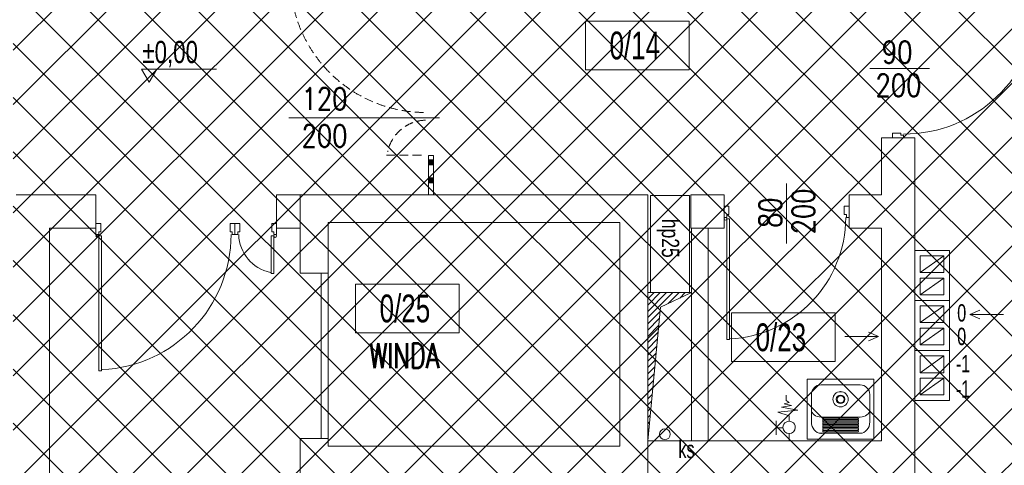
# Model space of a CAD drawing. Header units: millimetres. Extents: x 6354466 to 6508314, y -1889048 to -1342748.
# Tile 73 of 134: x 6413461 to 6420546, y -1757570 to -1754363. Entities that reach past the tile are written whole.
import ezdxf
from ezdxf.enums import TextEntityAlignment as Align

# ---------------------------------------------------------------- set-up
doc = ezdxf.new("R2010")
doc.units = ezdxf.units.MM
doc.linetypes.add('HIDDEN', pattern=[0.375, 0.25, -0.125])
for name, color, linetype, lineweight in [('kominy', 162, 'Continuous', 13), ('L - PPOŻ', 10, 'Continuous', 15), ('L-2', 167, 'Continuous', 13), ('L-3', 10, 'Continuous', 18), ('L-4', 92, 'Continuous', 20), ('L-5', 152, 'Continuous', 9), ('L-6', 6, 'Continuous', 5), ('L-DRZWI', 146, 'Continuous', 13), ('L-HATCH', 252, 'Continuous', 5), ('L-OPIS', 142, 'Continuous', 9), ('L-TXT', 141, 'Continuous', 9)]:
    doc.layers.add(name, color=color, linetype=linetype, lineweight=lineweight)
doc.layers.add('L-ERRORS', color=232, linetype='Continuous', plot=False)
doc.styles.add('125', font='cdmsimpl.shx', dxfattribs={"width": 0.7, "height": 125})
doc.styles.add('160', font='simplex.shx', dxfattribs={"width": 0.8, "height": 160})
doc.styles.add('170', font='cdmsimpl.shx', dxfattribs={"width": 0.8, "height": 170})
doc.styles.add('200', font='cdmsimpl.shx', dxfattribs={"width": 0.7, "height": 200})
doc.styles.add('250', font='cdmsimpl.shx', dxfattribs={"width": 0.7, "height": 250})
doc.styles.add('CDM', font='cdmsimpl.shx', dxfattribs={"width": 0.8, "bigfont": 'cdmbigpl.shx'})
doc.styles.add('SIM-DIM', font='simplex.shx', dxfattribs={"width": 0.7, "bigfont": 'cdmbigpl.shx'})

# ---------------------------------------------------------------- blocks, each defined once
blk = doc.blocks.new('fvv')
at = {"ltscale": 8}
for p, q in [((278552.3, 125415.4), (278517.3, 125415.4)), ((278552.3, 125355.4), (278552.3, 125415.4)), ((278782.3, 125355.4), (278782.3, 125415.4)), ((278782.3, 125415.4), (278817.3, 125415.4)), ((278817.3, 125415.4), (278817.3, 125335.4)), ((278817.3, 125415.4), (278817.3, 125335.4)), ((278852.3, 125415.4), (278817.3, 125415.4)), ((278852.3, 125355.4), (278852.3, 125415.4)), ((279782.3, 125355.4), (279782.3, 125415.4)), ((279782.3, 125415.4), (279817.3, 125415.4)), ((278517.3, 125335.4), (278537.3, 125335.4)), ((278537.3, 125335.4), (278537.3, 125355.4)), ((278537.3, 125355.4), (278552.3, 125355.4)), ((278797.3, 125355.4), (278782.3, 125355.4)), ((278797.3, 125335.4), (278797.3, 125355.4)), ((278817.3, 125335.4), (278797.3, 125335.4)), ((278817.3, 125335.4), (278837.3, 125335.4)), ((278837.3, 125335.4), (278837.3, 125355.4)), ((278837.3, 125355.4), (278852.3, 125355.4)), ((279797.3, 125355.4), (279782.3, 125355.4)), ((279797.3, 125335.4), (279797.3, 125355.4)), ((279817.3, 125335.4), (279797.3, 125335.4)), ((278537.3, 125325.4), (278537.3, 125315.4)), ((278537.3, 125325.4), (278557.3, 125325.4)), ((278537.3, 125055.4), (278537.3, 125325.4)), ((278557.3, 125325.4), (278557.3, 125055.4)), ((279797.3, 125325.4), (279777.3, 125325.4)), ((279777.3, 125325.4), (279777.3, 124355.4)), ((279797.3, 125325.4), (279797.3, 125315.4)), ((279797.3, 124355.4), (279797.3, 125325.4)), ((278557.3, 125055.4), (278537.3, 125055.4)), ((279777.3, 124355.4), (279797.3, 124355.4))]:
    blk.add_line(p, q, dxfattribs=at)
for points in [[(278517.3, 125415.4), (278517.3, 125335.4)], [(279817.3, 125415.4), (279817.3, 125335.4)], [(278537.3, 125325.4), (278537.3, 125055.4)], [(279797.3, 125325.4), (279797.3, 124355.4)]]:
    blk.add_lwpolyline(points, dxfattribs=at)
for centre in [(278527.3, 125325.4), (279807.3, 125325.4)]:
    blk.add_circle(centre, 10, dxfattribs=at)
for centre, radius, start, end in [((278503.8, 125343.1), 285.9, 281.7008, 358.45842), ((279819.2, 125336.2), 974.1, 180.04583, 267.27416)]:
    blk.add_arc(centre, radius, start, end, dxfattribs=at)
blk = doc.blocks.new('*U110')
for p, q in [((450, 203), (450, -227.5)), ((35, 40), (0, 40)), ((35, -20), (35, 40)), ((865, -20), (865, 40)), ((865, 40), (900, 40)), ((900, 40), (900, -40)), ((0, -40), (20, -40)), ((20, -40), (20, -20)), ((20, -20), (35, -20)), ((20, -50), (20, -60)), ((20, -50), (40, -50)), ((20, -920), (20, -50)), ((40, -50), (40, -920)), ((880, -20), (865, -20)), ((880, -40), (880, -20)), ((900, -40), (880, -40)), ((40, -920), (20, -920))]:
    blk.add_line(p, q)
for points in [[(0, 40), (0, -40)], [(20, -50), (20, -920)]]:
    blk.add_lwpolyline(points)
blk.add_circle((10, -50), 10)
blk.add_arc((-1.7, -39.3), 876.7, 272.72584, 359.95417)
at = {"style": 'CDM', "width": 0.8, "flags": 1}
blk.add_attdef('POZIOM', (891.4, 99.6), '', height=125, dxfattribs=at)
at = {"style": '160', "width": 0.8}
blk.add_attdef('SZER', text='', height=160, rotation=90, dxfattribs=at).set_placement((460.9, -6.1), align=Align.BOTTOM_CENTER)
blk.add_attdef('WYS', text='', height=160, rotation=90, dxfattribs=at).set_placement((491, 3.2), align=Align.TOP_CENTER)
blk = doc.blocks.new('ZLEW GOSP')
at = {"layer": 'L-6'}
for p, q in [((1297694.9, -95363.7), (1297694.9, -95792.7)), ((1297697.9, -95363.7), (1297694.9, -95363.7)), ((1297697.9, -95363.7), (1298171.9, -95363.7)), ((1297794.1, -95404.7), (1298075.7, -95404.7)), ((1298174.9, -95363.7), (1298171.9, -95363.7)), ((1298174.9, -95792.7), (1298174.9, -95363.7)), ((1297724.9, -95671.8), (1297724.9, -95473.9)), ((1298144.9, -95473.9), (1298144.9, -95671.8)), ((1298075.7, -95636.5), (1297794.1, -95636.5)), ((1298057.7, -95645.2), (1297812.1, -95645.2)), ((1297812.1, -95655.1), (1298057.7, -95655.1)), ((1298057.7, -95656.2), (1297812.1, -95656.2)), ((1297812.1, -95666.1), (1298057.7, -95666.1)), ((1298057.7, -95667.2), (1297812.1, -95667.2)), ((1297812.1, -95677.1), (1298057.7, -95677.1)), ((1298057.7, -95678.2), (1297812.1, -95678.2)), ((1297812.1, -95688.1), (1298057.7, -95688.1)), ((1298057.7, -95689.2), (1297812.1, -95689.2)), ((1297812.1, -95699.1), (1298057.7, -95699.1)), ((1298057.7, -95700.2), (1297812.1, -95700.2)), ((1297812.1, -95710.1), (1298057.7, -95710.1)), ((1298057.7, -95711.2), (1297812.1, -95711.2)), ((1297794.1, -95753.2), (1297794.1, -95757.5)), ((1298075.7, -95753.2), (1297794.1, -95753.2)), ((1297812.1, -95721.1), (1298057.7, -95721.1)), ((1298057.7, -95722.2), (1297812.1, -95722.2)), ((1297812.1, -95732.1), (1298057.7, -95732.1)), ((1298057.7, -95733.2), (1297812.1, -95733.2)), ((1297812.1, -95743.1), (1298057.7, -95743.1)), ((1297697.9, -95795.7), (1298171.9, -95795.7))]:
    blk.add_line(p, q, dxfattribs=at)
for radius in [54.9, 30.9, 25]:
    blk.add_circle((1297934.9, -95508.7), radius, dxfattribs=at)
for centre, radius, start, end in [((1297794.1, -95473.9), 69.2, 90, 180), ((1298075.7, -95473.9), 69.2, 0, 90), ((1297697.9, -95792.7), 3, 180, 270), ((1298171.9, -95792.7), 3, 270, 0)]:
    blk.add_arc(centre, radius, start, end, dxfattribs=at)
for centre, major_axis, ratio, start_param, end_param in [((1297794.1, -95582.3), (-69.2, 0), 0.782593, 0, 1.570796), ((1298075.7, -95582.3), (-69.2, 0), 0.782593, 1.570796, 3.141593), ((1297794.1, -95671.8), (0, -81.3), 0.850659, 4.712389, 6.283185), ((1298075.7, -95671.8), (0, -81.3), 0.850659, 0, 1.570796)]:
    blk.add_ellipse(centre, major_axis=major_axis, ratio=ratio, start_param=start_param, end_param=end_param, dxfattribs=at)
for points, knots in [([(1297929.7, -95453.9), (1297929.7, -95453.9), (1297929.8, -95453.9), (1297931.5, -95453.8), (1297933.2, -95453.7), (1297936.5, -95453.7), (1297938.2, -95453.8), (1297940, -95453.9), (1297940, -95453.9), (1297940, -95453.9)], [100.180637, 100.180637, 100.180637, 100.180637, 100.298389, 100.298389, 105.274945, 105.274945, 110.251502, 110.251502, 110.369254, 110.369254, 110.369254, 110.369254]), ([(1297812.1, -95655.1), (1297811.9, -95655.1), (1297811.8, -95655.1), (1297811.3, -95655.1), (1297811.1, -95655.1), (1297810.6, -95655), (1297810.4, -95654.9), (1297809.9, -95654.8), (1297809.6, -95654.6), (1297809.1, -95654.4), (1297808.9, -95654.2), (1297808.4, -95653.9), (1297808.2, -95653.7), (1297807.8, -95653.3), (1297807.6, -95653.1), (1297807.3, -95652.6), (1297807.2, -95652.3), (1297806.9, -95651.7), (1297806.8, -95651.3), (1297806.7, -95650.6), (1297806.7, -95650.3), (1297806.7, -95649.5), (1297806.8, -95649.2), (1297807, -95648.3), (1297807.2, -95647.9), (1297807.7, -95647.1), (1297807.9, -95646.9), (1297808.4, -95646.4), (1297808.7, -95646.2), (1297809.3, -95645.9), (1297809.4, -95645.8), (1297809.9, -95645.6), (1297810.2, -95645.5), (1297810.8, -95645.3), (1297811.1, -95645.3), (1297811.6, -95645.2), (1297811.8, -95645.2), (1297812.1, -95645.2)], [0, 0, 0, 0, 0.478289, 0.478289, 1.264097, 1.264097, 2.021313, 2.021313, 3.076377, 3.076377, 4.16781, 4.16781, 5.475653, 5.475653, 6.96149, 6.96149, 8.650724, 8.650724, 10.714403, 10.714403, 12.889537, 12.889537, 15.162448, 15.162448, 17.977598, 17.977598, 19.634356, 19.634356, 21.291107, 21.291107, 21.981615, 21.981615, 23.143342, 23.143342, 24.02219, 24.02219, 24.734054, 24.734054, 24.734054, 24.734054]), ([(1297812.1, -95666.1), (1297811.9, -95666.1), (1297811.8, -95666.1), (1297811.3, -95666.1), (1297811.1, -95666.1), (1297810.6, -95666), (1297810.4, -95665.9), (1297809.9, -95665.8), (1297809.6, -95665.6), (1297809.1, -95665.4), (1297808.9, -95665.2), (1297808.4, -95664.9), (1297808.2, -95664.7), (1297807.8, -95664.3), (1297807.6, -95664.1), (1297807.3, -95663.6), (1297807.2, -95663.3), (1297806.9, -95662.7), (1297806.8, -95662.3), (1297806.7, -95661.6), (1297806.7, -95661.3), (1297806.7, -95660.5), (1297806.8, -95660.2), (1297807, -95659.3), (1297807.2, -95658.9), (1297807.7, -95658.1), (1297807.9, -95657.9), (1297808.4, -95657.4), (1297808.7, -95657.2), (1297809.3, -95656.9), (1297809.4, -95656.8), (1297809.9, -95656.6), (1297810.2, -95656.5), (1297810.8, -95656.3), (1297811.1, -95656.3), (1297811.6, -95656.2), (1297811.8, -95656.2), (1297812.1, -95656.2)], [0, 0, 0, 0, 0.478289, 0.478289, 1.264097, 1.264097, 2.021313, 2.021313, 3.076377, 3.076377, 4.16781, 4.16781, 5.475653, 5.475653, 6.96149, 6.96149, 8.650724, 8.650724, 10.714403, 10.714403, 12.889537, 12.889537, 15.162448, 15.162448, 17.977598, 17.977598, 19.634356, 19.634356, 21.291107, 21.291107, 21.981615, 21.981615, 23.143342, 23.143342, 24.02219, 24.02219, 24.734054, 24.734054, 24.734054, 24.734054]), ([(1297812.1, -95677.1), (1297811.9, -95677.1), (1297811.8, -95677.1), (1297811.3, -95677.1), (1297811.1, -95677.1), (1297810.6, -95677), (1297810.4, -95676.9), (1297809.9, -95676.8), (1297809.6, -95676.6), (1297809.1, -95676.4), (1297808.9, -95676.2), (1297808.4, -95675.9), (1297808.2, -95675.7), (1297807.8, -95675.3), (1297807.6, -95675.1), (1297807.3, -95674.6), (1297807.2, -95674.3), (1297806.9, -95673.7), (1297806.8, -95673.3), (1297806.7, -95672.6), (1297806.7, -95672.3), (1297806.7, -95671.5), (1297806.8, -95671.2), (1297807, -95670.3), (1297807.2, -95669.9), (1297807.7, -95669.1), (1297807.9, -95668.9), (1297808.4, -95668.4), (1297808.7, -95668.2), (1297809.3, -95667.9), (1297809.4, -95667.8), (1297809.9, -95667.6), (1297810.2, -95667.5), (1297810.8, -95667.3), (1297811.1, -95667.3), (1297811.6, -95667.2), (1297811.8, -95667.2), (1297812.1, -95667.2)], [0, 0, 0, 0, 0.478289, 0.478289, 1.264097, 1.264097, 2.021313, 2.021313, 3.076377, 3.076377, 4.16781, 4.16781, 5.475653, 5.475653, 6.96149, 6.96149, 8.650724, 8.650724, 10.714403, 10.714403, 12.889537, 12.889537, 15.162448, 15.162448, 17.977598, 17.977598, 19.634356, 19.634356, 21.291107, 21.291107, 21.981615, 21.981615, 23.143342, 23.143342, 24.02219, 24.02219, 24.734054, 24.734054, 24.734054, 24.734054]), ([(1297812.1, -95688.1), (1297811.9, -95688.1), (1297811.8, -95688.1), (1297811.3, -95688.1), (1297811.1, -95688.1), (1297810.6, -95688), (1297810.4, -95687.9), (1297809.9, -95687.8), (1297809.6, -95687.6), (1297809.1, -95687.4), (1297808.9, -95687.2), (1297808.4, -95686.9), (1297808.2, -95686.7), (1297807.8, -95686.3), (1297807.6, -95686.1), (1297807.3, -95685.6), (1297807.2, -95685.3), (1297806.9, -95684.7), (1297806.8, -95684.3), (1297806.7, -95683.6), (1297806.7, -95683.3), (1297806.7, -95682.5), (1297806.8, -95682.2), (1297807, -95681.3), (1297807.2, -95680.9), (1297807.7, -95680.1), (1297807.9, -95679.9), (1297808.4, -95679.4), (1297808.7, -95679.2), (1297809.3, -95678.9), (1297809.4, -95678.8), (1297809.9, -95678.6), (1297810.2, -95678.5), (1297810.8, -95678.3), (1297811.1, -95678.3), (1297811.6, -95678.2), (1297811.8, -95678.2), (1297812.1, -95678.2)], [0, 0, 0, 0, 0.478289, 0.478289, 1.264097, 1.264097, 2.021313, 2.021313, 3.076377, 3.076377, 4.16781, 4.16781, 5.475653, 5.475653, 6.96149, 6.96149, 8.650724, 8.650724, 10.714403, 10.714403, 12.889537, 12.889537, 15.162448, 15.162448, 17.977598, 17.977598, 19.634356, 19.634356, 21.291107, 21.291107, 21.981615, 21.981615, 23.143342, 23.143342, 24.02219, 24.02219, 24.734054, 24.734054, 24.734054, 24.734054]), ([(1297812.1, -95699.1), (1297811.9, -95699.1), (1297811.8, -95699.1), (1297811.3, -95699.1), (1297811.1, -95699.1), (1297810.6, -95699), (1297810.4, -95698.9), (1297809.9, -95698.8), (1297809.6, -95698.6), (1297809.1, -95698.4), (1297808.9, -95698.2), (1297808.4, -95697.9), (1297808.2, -95697.7), (1297807.8, -95697.3), (1297807.6, -95697.1), (1297807.3, -95696.6), (1297807.2, -95696.3), (1297806.9, -95695.7), (1297806.8, -95695.3), (1297806.7, -95694.6), (1297806.7, -95694.3), (1297806.7, -95693.5), (1297806.8, -95693.2), (1297807, -95692.3), (1297807.2, -95691.9), (1297807.7, -95691.1), (1297807.9, -95690.9), (1297808.4, -95690.4), (1297808.7, -95690.2), (1297809.3, -95689.9), (1297809.4, -95689.8), (1297809.9, -95689.6), (1297810.2, -95689.5), (1297810.8, -95689.3), (1297811.1, -95689.3), (1297811.6, -95689.2), (1297811.8, -95689.2), (1297812.1, -95689.2)], [0, 0, 0, 0, 0.478289, 0.478289, 1.264097, 1.264097, 2.021313, 2.021313, 3.076377, 3.076377, 4.16781, 4.16781, 5.475653, 5.475653, 6.96149, 6.96149, 8.650724, 8.650724, 10.714403, 10.714403, 12.889537, 12.889537, 15.162448, 15.162448, 17.977598, 17.977598, 19.634356, 19.634356, 21.291107, 21.291107, 21.981615, 21.981615, 23.143342, 23.143342, 24.02219, 24.02219, 24.734054, 24.734054, 24.734054, 24.734054]), ([(1297812.1, -95710.1), (1297811.9, -95710.1), (1297811.8, -95710.1), (1297811.3, -95710.1), (1297811.1, -95710.1), (1297810.6, -95710), (1297810.4, -95709.9), (1297809.9, -95709.8), (1297809.6, -95709.6), (1297809.1, -95709.4), (1297808.9, -95709.2), (1297808.4, -95708.9), (1297808.2, -95708.7), (1297807.8, -95708.3), (1297807.6, -95708.1), (1297807.3, -95707.6), (1297807.2, -95707.3), (1297806.9, -95706.7), (1297806.8, -95706.3), (1297806.7, -95705.6), (1297806.7, -95705.3), (1297806.7, -95704.5), (1297806.8, -95704.2), (1297807, -95703.3), (1297807.2, -95702.9), (1297807.7, -95702.1), (1297807.9, -95701.9), (1297808.4, -95701.4), (1297808.7, -95701.2), (1297809.3, -95700.9), (1297809.4, -95700.8), (1297809.9, -95700.6), (1297810.2, -95700.5), (1297810.8, -95700.3), (1297811.1, -95700.3), (1297811.6, -95700.2), (1297811.8, -95700.2), (1297812.1, -95700.2)], [0, 0, 0, 0, 0.478289, 0.478289, 1.264097, 1.264097, 2.021313, 2.021313, 3.076377, 3.076377, 4.16781, 4.16781, 5.475653, 5.475653, 6.96149, 6.96149, 8.650724, 8.650724, 10.714403, 10.714403, 12.889537, 12.889537, 15.162448, 15.162448, 17.977598, 17.977598, 19.634356, 19.634356, 21.291107, 21.291107, 21.981615, 21.981615, 23.143342, 23.143342, 24.02219, 24.02219, 24.734054, 24.734054, 24.734054, 24.734054]), ([(1297812.1, -95721.1), (1297811.9, -95721.1), (1297811.8, -95721.1), (1297811.3, -95721.1), (1297811.1, -95721.1), (1297810.6, -95721), (1297810.4, -95720.9), (1297809.9, -95720.8), (1297809.6, -95720.6), (1297809.1, -95720.4), (1297808.9, -95720.2), (1297808.4, -95719.9), (1297808.2, -95719.7), (1297807.8, -95719.3), (1297807.6, -95719.1), (1297807.3, -95718.6), (1297807.2, -95718.3), (1297806.9, -95717.7), (1297806.8, -95717.3), (1297806.7, -95716.6), (1297806.7, -95716.3), (1297806.7, -95715.5), (1297806.8, -95715.2), (1297807, -95714.3), (1297807.2, -95713.9), (1297807.7, -95713.1), (1297807.9, -95712.9), (1297808.4, -95712.4), (1297808.7, -95712.2), (1297809.3, -95711.9), (1297809.4, -95711.8), (1297809.9, -95711.6), (1297810.2, -95711.5), (1297810.8, -95711.3), (1297811.1, -95711.3), (1297811.6, -95711.2), (1297811.8, -95711.2), (1297812.1, -95711.2)], [0, 0, 0, 0, 0.478289, 0.478289, 1.264097, 1.264097, 2.021313, 2.021313, 3.076377, 3.076377, 4.16781, 4.16781, 5.475653, 5.475653, 6.96149, 6.96149, 8.650724, 8.650724, 10.714403, 10.714403, 12.889537, 12.889537, 15.162448, 15.162448, 17.977598, 17.977598, 19.634356, 19.634356, 21.291107, 21.291107, 21.981615, 21.981615, 23.143342, 23.143342, 24.02219, 24.02219, 24.734054, 24.734054, 24.734054, 24.734054]), ([(1298057.7, -95645.2), (1298057.9, -95645.2), (1298058.1, -95645.2), (1298058.7, -95645.3), (1298058.9, -95645.3), (1298059.5, -95645.5), (1298059.9, -95645.6), (1298060.3, -95645.8), (1298060.5, -95645.9), (1298061, -95646.2), (1298061.3, -95646.4), (1298061.8, -95646.9), (1298062, -95647.1), (1298062.5, -95647.9), (1298062.7, -95648.3), (1298063, -95649.2), (1298063, -95649.5), (1298063, -95650.3), (1298063, -95650.6), (1298062.9, -95651.4), (1298062.8, -95651.7), (1298062.6, -95652.3), (1298062.4, -95652.6), (1298062.1, -95653.1), (1298061.9, -95653.3), (1298061.5, -95653.7), (1298061.3, -95653.9), (1298060.8, -95654.3), (1298060.6, -95654.4), (1298060.2, -95654.6), (1298059.9, -95654.7), (1298059.4, -95654.9), (1298059.2, -95655), (1298058.6, -95655.1), (1298058.4, -95655.1), (1298058, -95655.1), (1298057.8, -95655.1), (1298057.7, -95655.1)], [0, 0, 0, 0, 0.707401, 0.707401, 1.590712, 1.590712, 2.750364, 2.750364, 3.442947, 3.442947, 5.099698, 5.099698, 6.756456, 6.756456, 9.571605, 9.571605, 11.844516, 11.844516, 14.019651, 14.019651, 16.143753, 16.143753, 17.867729, 17.867729, 19.274518, 19.274518, 20.645971, 20.645971, 21.620884, 21.620884, 22.606622, 22.606622, 23.490502, 23.490502, 24.255765, 24.255765, 24.734054, 24.734054, 24.734054, 24.734054]), ([(1298057.7, -95656.2), (1298057.9, -95656.2), (1298058.1, -95656.2), (1298058.7, -95656.3), (1298058.9, -95656.3), (1298059.5, -95656.5), (1298059.9, -95656.6), (1298060.3, -95656.8), (1298060.5, -95656.9), (1298061, -95657.2), (1298061.3, -95657.4), (1298061.8, -95657.9), (1298062, -95658.1), (1298062.5, -95658.9), (1298062.7, -95659.3), (1298063, -95660.2), (1298063, -95660.5), (1298063, -95661.3), (1298063, -95661.6), (1298062.9, -95662.4), (1298062.8, -95662.7), (1298062.6, -95663.3), (1298062.4, -95663.6), (1298062.1, -95664.1), (1298061.9, -95664.3), (1298061.5, -95664.7), (1298061.3, -95664.9), (1298060.8, -95665.3), (1298060.6, -95665.4), (1298060.2, -95665.6), (1298059.9, -95665.7), (1298059.4, -95665.9), (1298059.2, -95666), (1298058.6, -95666.1), (1298058.4, -95666.1), (1298058, -95666.1), (1298057.8, -95666.1), (1298057.7, -95666.1)], [0, 0, 0, 0, 0.707401, 0.707401, 1.590712, 1.590712, 2.750364, 2.750364, 3.442947, 3.442947, 5.099698, 5.099698, 6.756456, 6.756456, 9.571605, 9.571605, 11.844516, 11.844516, 14.019651, 14.019651, 16.143753, 16.143753, 17.867729, 17.867729, 19.274518, 19.274518, 20.645971, 20.645971, 21.620884, 21.620884, 22.606622, 22.606622, 23.490502, 23.490502, 24.255765, 24.255765, 24.734054, 24.734054, 24.734054, 24.734054]), ([(1298057.7, -95667.2), (1298057.9, -95667.2), (1298058.1, -95667.2), (1298058.7, -95667.3), (1298058.9, -95667.3), (1298059.5, -95667.5), (1298059.9, -95667.6), (1298060.3, -95667.8), (1298060.5, -95667.9), (1298061, -95668.2), (1298061.3, -95668.4), (1298061.8, -95668.9), (1298062, -95669.1), (1298062.5, -95669.9), (1298062.7, -95670.3), (1298063, -95671.2), (1298063, -95671.5), (1298063, -95672.3), (1298063, -95672.6), (1298062.9, -95673.4), (1298062.8, -95673.7), (1298062.6, -95674.3), (1298062.4, -95674.6), (1298062.1, -95675.1), (1298061.9, -95675.3), (1298061.5, -95675.7), (1298061.3, -95675.9), (1298060.8, -95676.3), (1298060.6, -95676.4), (1298060.2, -95676.6), (1298059.9, -95676.7), (1298059.4, -95676.9), (1298059.2, -95677), (1298058.6, -95677.1), (1298058.4, -95677.1), (1298058, -95677.1), (1298057.8, -95677.1), (1298057.7, -95677.1)], [0, 0, 0, 0, 0.707401, 0.707401, 1.590712, 1.590712, 2.750364, 2.750364, 3.442947, 3.442947, 5.099698, 5.099698, 6.756456, 6.756456, 9.571605, 9.571605, 11.844516, 11.844516, 14.019651, 14.019651, 16.143753, 16.143753, 17.867729, 17.867729, 19.274518, 19.274518, 20.645971, 20.645971, 21.620884, 21.620884, 22.606622, 22.606622, 23.490502, 23.490502, 24.255765, 24.255765, 24.734054, 24.734054, 24.734054, 24.734054]), ([(1298057.7, -95678.2), (1298057.9, -95678.2), (1298058.1, -95678.2), (1298058.7, -95678.3), (1298058.9, -95678.3), (1298059.5, -95678.5), (1298059.9, -95678.6), (1298060.3, -95678.8), (1298060.5, -95678.9), (1298061, -95679.2), (1298061.3, -95679.4), (1298061.8, -95679.9), (1298062, -95680.1), (1298062.5, -95680.9), (1298062.7, -95681.3), (1298063, -95682.2), (1298063, -95682.5), (1298063, -95683.3), (1298063, -95683.6), (1298062.9, -95684.4), (1298062.8, -95684.7), (1298062.6, -95685.3), (1298062.4, -95685.6), (1298062.1, -95686.1), (1298061.9, -95686.3), (1298061.5, -95686.7), (1298061.3, -95686.9), (1298060.8, -95687.3), (1298060.6, -95687.4), (1298060.2, -95687.6), (1298059.9, -95687.7), (1298059.4, -95687.9), (1298059.2, -95688), (1298058.6, -95688.1), (1298058.4, -95688.1), (1298058, -95688.1), (1298057.8, -95688.1), (1298057.7, -95688.1)], [0, 0, 0, 0, 0.707401, 0.707401, 1.590712, 1.590712, 2.750364, 2.750364, 3.442947, 3.442947, 5.099698, 5.099698, 6.756456, 6.756456, 9.571605, 9.571605, 11.844516, 11.844516, 14.019651, 14.019651, 16.143753, 16.143753, 17.867729, 17.867729, 19.274518, 19.274518, 20.645971, 20.645971, 21.620884, 21.620884, 22.606622, 22.606622, 23.490502, 23.490502, 24.255765, 24.255765, 24.734054, 24.734054, 24.734054, 24.734054]), ([(1298057.7, -95689.2), (1298057.9, -95689.2), (1298058.1, -95689.2), (1298058.7, -95689.3), (1298058.9, -95689.3), (1298059.5, -95689.5), (1298059.9, -95689.6), (1298060.3, -95689.8), (1298060.5, -95689.9), (1298061, -95690.2), (1298061.3, -95690.4), (1298061.8, -95690.9), (1298062, -95691.1), (1298062.5, -95691.9), (1298062.7, -95692.3), (1298063, -95693.2), (1298063, -95693.5), (1298063, -95694.3), (1298063, -95694.6), (1298062.9, -95695.4), (1298062.8, -95695.7), (1298062.6, -95696.3), (1298062.4, -95696.6), (1298062.1, -95697.1), (1298061.9, -95697.3), (1298061.5, -95697.7), (1298061.3, -95697.9), (1298060.8, -95698.3), (1298060.6, -95698.4), (1298060.2, -95698.6), (1298059.9, -95698.7), (1298059.4, -95698.9), (1298059.2, -95699), (1298058.6, -95699.1), (1298058.4, -95699.1), (1298058, -95699.1), (1298057.8, -95699.1), (1298057.7, -95699.1)], [0, 0, 0, 0, 0.707401, 0.707401, 1.590712, 1.590712, 2.750364, 2.750364, 3.442947, 3.442947, 5.099698, 5.099698, 6.756456, 6.756456, 9.571605, 9.571605, 11.844516, 11.844516, 14.019651, 14.019651, 16.143753, 16.143753, 17.867729, 17.867729, 19.274518, 19.274518, 20.645971, 20.645971, 21.620884, 21.620884, 22.606622, 22.606622, 23.490502, 23.490502, 24.255765, 24.255765, 24.734054, 24.734054, 24.734054, 24.734054]), ([(1298057.7, -95700.2), (1298057.9, -95700.2), (1298058.1, -95700.2), (1298058.7, -95700.3), (1298058.9, -95700.3), (1298059.5, -95700.5), (1298059.9, -95700.6), (1298060.3, -95700.8), (1298060.5, -95700.9), (1298061, -95701.2), (1298061.3, -95701.4), (1298061.8, -95701.9), (1298062, -95702.1), (1298062.5, -95702.9), (1298062.7, -95703.3), (1298063, -95704.2), (1298063, -95704.5), (1298063, -95705.3), (1298063, -95705.6), (1298062.9, -95706.4), (1298062.8, -95706.7), (1298062.6, -95707.3), (1298062.4, -95707.6), (1298062.1, -95708.1), (1298061.9, -95708.3), (1298061.5, -95708.7), (1298061.3, -95708.9), (1298060.8, -95709.3), (1298060.6, -95709.4), (1298060.2, -95709.6), (1298059.9, -95709.7), (1298059.4, -95709.9), (1298059.2, -95710), (1298058.6, -95710.1), (1298058.4, -95710.1), (1298058, -95710.1), (1298057.8, -95710.1), (1298057.7, -95710.1)], [0, 0, 0, 0, 0.707401, 0.707401, 1.590712, 1.590712, 2.750364, 2.750364, 3.442947, 3.442947, 5.099698, 5.099698, 6.756456, 6.756456, 9.571605, 9.571605, 11.844516, 11.844516, 14.019651, 14.019651, 16.143753, 16.143753, 17.867729, 17.867729, 19.274518, 19.274518, 20.645971, 20.645971, 21.620884, 21.620884, 22.606622, 22.606622, 23.490502, 23.490502, 24.255765, 24.255765, 24.734054, 24.734054, 24.734054, 24.734054]), ([(1298057.7, -95711.2), (1298057.9, -95711.2), (1298058.1, -95711.2), (1298058.7, -95711.3), (1298058.9, -95711.3), (1298059.5, -95711.5), (1298059.9, -95711.6), (1298060.3, -95711.8), (1298060.5, -95711.9), (1298061, -95712.2), (1298061.3, -95712.4), (1298061.8, -95712.9), (1298062, -95713.1), (1298062.5, -95713.9), (1298062.7, -95714.3), (1298063, -95715.2), (1298063, -95715.5), (1298063, -95716.3), (1298063, -95716.6), (1298062.9, -95717.4), (1298062.8, -95717.7), (1298062.6, -95718.3), (1298062.4, -95718.6), (1298062.1, -95719.1), (1298061.9, -95719.3), (1298061.5, -95719.7), (1298061.3, -95719.9), (1298060.8, -95720.3), (1298060.6, -95720.4), (1298060.2, -95720.6), (1298059.9, -95720.7), (1298059.4, -95720.9), (1298059.2, -95721), (1298058.6, -95721.1), (1298058.4, -95721.1), (1298058, -95721.1), (1298057.8, -95721.1), (1298057.7, -95721.1)], [0, 0, 0, 0, 0.707401, 0.707401, 1.590712, 1.590712, 2.750364, 2.750364, 3.442947, 3.442947, 5.099698, 5.099698, 6.756456, 6.756456, 9.571605, 9.571605, 11.844516, 11.844516, 14.019651, 14.019651, 16.143753, 16.143753, 17.867729, 17.867729, 19.274518, 19.274518, 20.645971, 20.645971, 21.620884, 21.620884, 22.606622, 22.606622, 23.490502, 23.490502, 24.255765, 24.255765, 24.734054, 24.734054, 24.734054, 24.734054]), ([(1297812.1, -95732.1), (1297811.9, -95732.1), (1297811.8, -95732.1), (1297811.3, -95732.1), (1297811.1, -95732.1), (1297810.6, -95732), (1297810.4, -95731.9), (1297809.9, -95731.8), (1297809.6, -95731.6), (1297809.1, -95731.4), (1297808.9, -95731.2), (1297808.4, -95730.9), (1297808.2, -95730.7), (1297807.8, -95730.3), (1297807.6, -95730.1), (1297807.3, -95729.6), (1297807.2, -95729.3), (1297806.9, -95728.7), (1297806.8, -95728.3), (1297806.7, -95727.6), (1297806.7, -95727.3), (1297806.7, -95726.5), (1297806.8, -95726.2), (1297807, -95725.3), (1297807.2, -95724.9), (1297807.7, -95724.1), (1297807.9, -95723.9), (1297808.4, -95723.4), (1297808.7, -95723.2), (1297809.3, -95722.9), (1297809.4, -95722.8), (1297809.9, -95722.6), (1297810.2, -95722.5), (1297810.8, -95722.3), (1297811.1, -95722.3), (1297811.6, -95722.2), (1297811.8, -95722.2), (1297812.1, -95722.2)], [0, 0, 0, 0, 0.478289, 0.478289, 1.264097, 1.264097, 2.021313, 2.021313, 3.076377, 3.076377, 4.16781, 4.16781, 5.475653, 5.475653, 6.96149, 6.96149, 8.650724, 8.650724, 10.714403, 10.714403, 12.889537, 12.889537, 15.162448, 15.162448, 17.977598, 17.977598, 19.634356, 19.634356, 21.291107, 21.291107, 21.981615, 21.981615, 23.143342, 23.143342, 24.02219, 24.02219, 24.734054, 24.734054, 24.734054, 24.734054]), ([(1297812.1, -95743.1), (1297811.9, -95743.1), (1297811.8, -95743.1), (1297811.3, -95743.1), (1297811.1, -95743.1), (1297810.6, -95743), (1297810.4, -95742.9), (1297809.9, -95742.8), (1297809.6, -95742.6), (1297809.1, -95742.4), (1297808.9, -95742.2), (1297808.4, -95741.9), (1297808.2, -95741.7), (1297807.8, -95741.3), (1297807.6, -95741.1), (1297807.3, -95740.6), (1297807.2, -95740.3), (1297806.9, -95739.7), (1297806.8, -95739.3), (1297806.7, -95738.6), (1297806.7, -95738.3), (1297806.7, -95737.5), (1297806.8, -95737.2), (1297807, -95736.3), (1297807.2, -95735.9), (1297807.7, -95735.1), (1297807.9, -95734.9), (1297808.4, -95734.4), (1297808.7, -95734.2), (1297809.3, -95733.9), (1297809.4, -95733.8), (1297809.9, -95733.6), (1297810.2, -95733.5), (1297810.8, -95733.3), (1297811.1, -95733.3), (1297811.6, -95733.2), (1297811.8, -95733.2), (1297812.1, -95733.2)], [0, 0, 0, 0, 0.478289, 0.478289, 1.264097, 1.264097, 2.021313, 2.021313, 3.076377, 3.076377, 4.16781, 4.16781, 5.475653, 5.475653, 6.96149, 6.96149, 8.650724, 8.650724, 10.714403, 10.714403, 12.889537, 12.889537, 15.162448, 15.162448, 17.977598, 17.977598, 19.634356, 19.634356, 21.291107, 21.291107, 21.981615, 21.981615, 23.143342, 23.143342, 24.02219, 24.02219, 24.734054, 24.734054, 24.734054, 24.734054]), ([(1298057.7, -95722.2), (1298057.9, -95722.2), (1298058.1, -95722.2), (1298058.7, -95722.3), (1298058.9, -95722.3), (1298059.5, -95722.5), (1298059.9, -95722.6), (1298060.3, -95722.8), (1298060.5, -95722.9), (1298061, -95723.2), (1298061.3, -95723.4), (1298061.8, -95723.9), (1298062, -95724.1), (1298062.5, -95724.9), (1298062.7, -95725.3), (1298063, -95726.2), (1298063, -95726.5), (1298063, -95727.3), (1298063, -95727.6), (1298062.9, -95728.4), (1298062.8, -95728.7), (1298062.6, -95729.3), (1298062.4, -95729.6), (1298062.1, -95730.1), (1298061.9, -95730.3), (1298061.5, -95730.7), (1298061.3, -95730.9), (1298060.8, -95731.3), (1298060.6, -95731.4), (1298060.2, -95731.6), (1298059.9, -95731.7), (1298059.4, -95731.9), (1298059.2, -95732), (1298058.6, -95732.1), (1298058.4, -95732.1), (1298058, -95732.1), (1298057.8, -95732.1), (1298057.7, -95732.1)], [0, 0, 0, 0, 0.707401, 0.707401, 1.590712, 1.590712, 2.750364, 2.750364, 3.442947, 3.442947, 5.099698, 5.099698, 6.756456, 6.756456, 9.571605, 9.571605, 11.844516, 11.844516, 14.019651, 14.019651, 16.143753, 16.143753, 17.867729, 17.867729, 19.274518, 19.274518, 20.645971, 20.645971, 21.620884, 21.620884, 22.606622, 22.606622, 23.490502, 23.490502, 24.255765, 24.255765, 24.734054, 24.734054, 24.734054, 24.734054]), ([(1298057.7, -95733.2), (1298057.9, -95733.2), (1298058.1, -95733.2), (1298058.7, -95733.3), (1298058.9, -95733.3), (1298059.5, -95733.5), (1298059.9, -95733.6), (1298060.3, -95733.8), (1298060.5, -95733.9), (1298061, -95734.2), (1298061.3, -95734.4), (1298061.8, -95734.9), (1298062, -95735.1), (1298062.5, -95735.9), (1298062.7, -95736.3), (1298063, -95737.2), (1298063, -95737.5), (1298063, -95738.3), (1298063, -95738.6), (1298062.9, -95739.4), (1298062.8, -95739.7), (1298062.6, -95740.3), (1298062.4, -95740.6), (1298062.1, -95741.1), (1298061.9, -95741.3), (1298061.5, -95741.7), (1298061.3, -95741.9), (1298060.8, -95742.3), (1298060.6, -95742.4), (1298060.2, -95742.6), (1298059.9, -95742.7), (1298059.4, -95742.9), (1298059.2, -95743), (1298058.6, -95743.1), (1298058.4, -95743.1), (1298058, -95743.1), (1298057.8, -95743.1), (1298057.7, -95743.1)], [0, 0, 0, 0, 0.707401, 0.707401, 1.590712, 1.590712, 2.750364, 2.750364, 3.442947, 3.442947, 5.099698, 5.099698, 6.756456, 6.756456, 9.571605, 9.571605, 11.844516, 11.844516, 14.019651, 14.019651, 16.143753, 16.143753, 17.867729, 17.867729, 19.274518, 19.274518, 20.645971, 20.645971, 21.620884, 21.620884, 22.606622, 22.606622, 23.490502, 23.490502, 24.255765, 24.255765, 24.734054, 24.734054, 24.734054, 24.734054])]:
    blk.add_open_spline(points, degree=3, knots=knots, dxfattribs=at)
blk = doc.blocks.new('opis pom')
at = {"color": 0}
blk.add_lwpolyline([(252896.7, -40976.9), (253643.9, -40976.9), (253643.9, -41326.9), (252896.7, -41326.9)], close=True, dxfattribs=at)
at = {"layer": 'L-4', "lineweight": 30, "style": '250', "width": 0.7}
blk.add_attdef('2', text='', height=250, dxfattribs=at).set_placement((253252.2, -41151.9), align=Align.MIDDLE_CENTER)
blk = doc.blocks.new('*U121')
for p, q in [((40, 1020), (20, 1020)), ((20, 1020), (20, 50)), ((40, 50), (40, 1020)), ((500, -203), (500, 227.5)), ((0, 40), (20, 40)), ((20, 50), (20, 60)), ((20, 50), (40, 50)), ((20, 40), (20, 20)), ((20, 20), (35, 20)), ((35, 20), (35, -40)), ((980, 20), (965, 20)), ((965, 20), (965, -40)), ((1000, 40), (980, 40)), ((980, 40), (980, 20)), ((1000, -40), (1000, 40)), ((35, -40), (0, -40)), ((965, -40), (1000, -40))]:
    blk.add_line(p, q)
for points in [[(20, 50), (20, 1020)], [(0, -40), (0, 40)]]:
    blk.add_lwpolyline(points)
blk.add_circle((10, 50), 10)
blk.add_arc((-1.9, 39.2), 974.1, 0.04583, 87.27416)
at = {"style": '160', "width": 0.8}
blk.add_attdef('SZER', text='', height=160, rotation=90, dxfattribs=at).set_placement((510.9, -6.1), align=Align.BOTTOM_CENTER)
blk.add_attdef('WYS', text='', height=160, rotation=90, dxfattribs=at).set_placement((541, 3.2), align=Align.TOP_CENTER)
at = {"style": 'CDM', "width": 0.8, "flags": 1}
blk.add_attdef('POZIOM', (891.4, -224.6), '', height=125, dxfattribs=at)
blk = doc.blocks.new('złączka do węża 2')
at = {"linetype": 'Continuous'}
for p, q in [((6.04, 0), (0, 0)), ((27.21, 7.7), (25.36, -10.04)), ((29.8, -6.72), (27.21, 7.7)), ((31.28, 2.16), (29.8, -6.72)), ((32.76, -4.5), (31.28, 2.16)), ((11.11, -5.53), (11.11, -11.52)), ((22.01, 0), (17.18, 0)), ((25.36, -10.04), (22.01, 0)), ((33.87, -0.06), (32.76, -4.5)), ((35.72, -2.65), (33.87, -0.06)), ((17.4, -11.52), (4.81, -11.52))]:
    blk.add_line(p, q, dxfattribs=at)
blk.add_line((35.72, -2.65), (40.72, -2.65))
for start, end in [(90, 270), (270, 90)]:
    blk.add_arc((11.63, 0), 5.56, start, end, dxfattribs=at)

msp = doc.modelspace()

# ---------------------------------------------------------------- hatches: boundary and pattern name
at = {"layer": 'L-DRZWI', "lineweight": 13}
for points in [[(6416438.7, -1755372.2), (6416438.7, -1755407.6), (6416403.8, -1755407.6), (6416403.8, -1755372.2)], [(6416438.7, -1755501.7), (6416438.7, -1755537), (6416403.8, -1755537), (6416403.8, -1755501.7)]]:
    msp.add_hatch(color=256, dxfattribs=at).paths.add_polyline_path(points)
at = {"layer": 'L-ERRORS', "lineweight": 13, "ltscale": 10}
h = msp.add_hatch(dxfattribs=at)
h.set_pattern_fill('ANSI31', color=252, scale=10)
h.set_pattern_definition([(45, (6323554.634, -1676177.102), (-22.45064, 22.45064), [])])
h.paths.add_polyline_path([(6418280.4, -1756327.2), (6418000.4, -1756327.2), (6417980.3, -1756327.2), (6417980.3, -1757393.4), (6418071, -1756431.8), (6418295.9, -1756327.2)])
h.paths.add_polyline_path([(6417736.6, -1756937.9), (6418023.9, -1756937.9), (6418023.9, -1757257.9), (6417736.6, -1757257.9)], flags=9)
at = {"layer": 'L-HATCH', "ltscale": 10, "transparency": 33554687}
h = msp.add_hatch(dxfattribs=at)
h.set_pattern_fill('ANSI37', color=252, scale=87)
h.set_pattern_definition([(45, (-48741.55, 100010.94), (-195.320571, 195.320571), []), (135, (-48741.55, 100010.94), (-195.320571, -195.320571), [])])
h.paths.add_polyline_path([(6428505.3, -1746723.4), (6413415.3, -1746723.4), (6413415.3, -1760832.4), (6428505.3, -1760832.4)])

# ---------------------------------------------------------------- linework, layer by layer
at = {"layer": 'kominy', "lineweight": 13}
for p, q in [((6419941, -1756183.4), (6420111, -1756063.4)), ((6419941, -1756343.4), (6420111, -1756223.4)), ((6419941, -1756543.4), (6420111, -1756423.4)), ((6419941, -1756703.4), (6420111, -1756583.4)), ((6419941, -1756903.4), (6420111, -1756783.4)), ((6419941, -1757063.4), (6420111, -1756943.4))]:
    msp.add_line(p, q, dxfattribs=at)
at = {"layer": 'kominy', "lineweight": 13, "ltscale": 8}
for points in [[(6419901, -1756023.4), (6420151, -1756023.4), (6420151, -1756383.4), (6419901, -1756383.4)], [(6419901, -1756383.4), (6420151, -1756383.4), (6420151, -1756743.4), (6419901, -1756743.4)], [(6419901, -1756743.4), (6420151, -1756743.4), (6420151, -1757103.4), (6419901, -1757103.4)]]:
    msp.add_lwpolyline(points, close=True, dxfattribs=at)
at = {"layer": 'kominy', "lineweight": 13}
for points in [[(6419941, -1756183.4), (6420111, -1756183.4), (6420111, -1756063.4), (6419941, -1756063.4)], [(6419941, -1756343.4), (6420111, -1756343.4), (6420111, -1756223.4), (6419941, -1756223.4)], [(6419941, -1756543.4), (6420111, -1756543.4), (6420111, -1756423.4), (6419941, -1756423.4)], [(6419941, -1756703.4), (6420111, -1756703.4), (6420111, -1756583.4), (6419941, -1756583.4)], [(6419941, -1756903.4), (6420111, -1756903.4), (6420111, -1756783.4), (6419941, -1756783.4)], [(6419941, -1757063.4), (6420111, -1757063.4), (6420111, -1756943.4), (6419941, -1756943.4)]]:
    msp.add_lwpolyline(points, close=True, dxfattribs=at)
at = {"layer": 'L - PPOŻ', "lineweight": 13}
msp.add_lwpolyline([(6418000.4, -1755627.2), (6418280.4, -1755627.2), (6418280.4, -1756327.2), (6418000.4, -1756327.2)], close=True, dxfattribs=at)
at = {"layer": 'L-2', "lineweight": 13, "ltscale": 8}
for p, q in [((6419661, -1755623.4), (6419661, -1755213.9)), ((6419901, -1755623.4), (6419901, -1755213.9)), ((6413435.3, -1755623.4), (6413675.3, -1755623.4)), ((6413675.3, -1755623.4), (6414009.6, -1755623.4)), ((6415309.6, -1755623.4), (6415480.3, -1755623.4)), ((6418290.4, -1755623.4), (6418529.4, -1755623.4)), ((6419429.4, -1755623.4), (6419661, -1755623.4)), ((6413675.3, -1755863.4), (6413675.3, -1760453.4)), ((6414009.6, -1755863.4), (6413675.3, -1755863.4)), ((6415309.6, -1755863.4), (6415480.3, -1755863.4)), ((6418290.4, -1755863.4), (6418295.9, -1755863.4)), ((6418295.9, -1755863.4), (6418529.4, -1755863.4)), ((6419429.4, -1755863.4), (6419661, -1755863.4)), ((6419661, -1757393.4), (6419661, -1755863.4)), ((6419901, -1757420.1), (6419901, -1755863.4)), ((6415680.3, -1756186.3), (6415480.3, -1756186.3)), ((6415680.4, -1757376.7), (6415480.3, -1757376.7)), ((6417980.3, -1757393.4), (6419661, -1757393.4)), ((6419901, -1757420.1), (6419901, -1760453.4))]:
    msp.add_line(p, q, dxfattribs=at)
at = {"layer": 'L-2', "lineweight": 13, "ltscale": 10}
for p, q in [((6419661, -1755213.9), (6419901, -1755213.9)), ((6414009.6, -1755623.4), (6414009.6, -1755863.4)), ((6415309.6, -1755623.4), (6415309.6, -1755863.4)), ((6418290.4, -1755623.4), (6418290.4, -1755863.4)), ((6418529.4, -1755623.4), (6418529.4, -1755863.4)), ((6419429.4, -1755623.4), (6419429.4, -1755863.4)), ((6419901, -1755623.4), (6419901, -1755863.4))]:
    msp.add_line(p, q, dxfattribs=at)
at = {"layer": 'L-2', "lineweight": 13, "ltscale": 8}
for points in [[(6415480.3, -1756186.3), (6415480.3, -1755623.4), (6417980.3, -1755623.4), (6417980.3, -1757633.4), (6415480.3, -1757633.4), (6415480.3, -1757376.7)], [(6415680.3, -1756186.3), (6415680.3, -1755823.4), (6417780.3, -1755823.4), (6417780.3, -1757433.4), (6415680.3, -1757433.4), (6415680.3, -1757376.7)]]:
    msp.add_lwpolyline(points, dxfattribs=at)
at = {"layer": 'L-4', "lineweight": 13, "ltscale": 8}
for p, q in [((6419901, -1755213.9), (6419661, -1755213.9)), ((6418529.4, -1755863.4), (6418529.4, -1755623.4)), ((6419429.4, -1755863.4), (6419429.4, -1755623.4))]:
    msp.add_line(p, q, dxfattribs=at)
at = {"layer": 'L-4', "lineweight": 13, "ltscale": 10}
for p, q in [((6418295.9, -1757393.4), (6418295.9, -1755863.4)), ((6418415.9, -1757393.4), (6418415.9, -1755863.4)), ((6420298.6, -1756484.4), (6420369.7, -1756452.9)), ((6420298.6, -1756484.4), (6420540.1, -1756484.4)), ((6420298.6, -1756484.4), (6420369.7, -1756515.8)), ((6419639.5, -1756642.4), (6419568.4, -1756611)), ((6419639.5, -1756642.4), (6419398.1, -1756642.4)), ((6419639.5, -1756642.4), (6419568.4, -1756673.8))]:
    msp.add_line(p, q, dxfattribs=at)
at = {"layer": 'L-5', "lineweight": 13, "ltscale": 8}
for p, q in [((6415630.4, -1757376.7), (6415630.4, -1756186.1)), ((6415680.4, -1757376.7), (6415680.4, -1756186.1))]:
    msp.add_line(p, q, dxfattribs=at)
at = {"layer": 'L-5', "lineweight": 13}
for p, q in [((6418295.9, -1756327.2), (6417980.3, -1756327.2)), ((6417980.3, -1756327.2), (6417980.3, -1757393.4)), ((6418071, -1756431.8), (6418295.9, -1756327.2)), ((6417980.3, -1757393.4), (6418071, -1756431.8))]:
    msp.add_line(p, q, dxfattribs=at)
at = {"layer": 'L-DRZWI', "linetype": 'HIDDEN', "lineweight": 13, "ltscale": 250}
msp.add_line((6416101.2, -1755338.4), (6416371.2, -1755338.4), dxfattribs=at)
at = {"layer": 'L-DRZWI', "lineweight": 13}
for points in [[(6416438.7, -1755340.9), (6416438.7, -1755623.4), (6416403.8, -1755623.4), (6416403.8, -1755340.9)], [(6416438.7, -1755372.2), (6416438.7, -1755407.6), (6416403.8, -1755407.6), (6416403.8, -1755372.2)], [(6416438.7, -1755501.7), (6416438.7, -1755537), (6416403.8, -1755537), (6416403.8, -1755501.7)]]:
    msp.add_lwpolyline(points, close=True, dxfattribs=at)
at = {"layer": 'L-DRZWI', "linetype": 'HIDDEN', "lineweight": 13, "ltscale": 250}
for centre, radius, start, end in [((6416382, -1754056.5), 974.1, 182.72584, 269.95417), ((6416388.9, -1755371.9), 285.9, 91.54158, 168.2992)]:
    msp.add_arc(centre, radius, start, end, dxfattribs=at)
at = {"layer": 'L-HATCH', "lineweight": 13, "ltscale": 8}
for p, q in [((6414009.6, -1755623.4), (6414009.6, -1755863.4)), ((6415309.6, -1755623.4), (6415309.6, -1755863.4))]:
    msp.add_line(p, q, dxfattribs=at)
at = {"layer": 'L-HATCH', "lineweight": 13, "ltscale": 10}
msp.add_circle((6418103.6, -1757346.3), 38.9, dxfattribs=at)
at = {"layer": 'L-OPIS', "lineweight": 13}
msp.add_line((6416481.5, -1755070.2), (6415397.3, -1755070.2), dxfattribs=at)
at = {"layer": 'L-TXT', "lineweight": 13}
msp.add_lwpolyline([(6414448.1, -1754717.8), (6414393.1, -1754812.9), (6414338.2, -1754717.8), (6414877.2, -1754717.8)], dxfattribs=at)

# ---------------------------------------------------------------- block references
at = {"layer": 'L-5', "lineweight": 13}
ref = msp.add_blockref('opis pom', (6164634.8, -1713396.4), dxfattribs=at)
ref.add_attrib('2', '0/14', dxfattribs={"layer": 'L-3', "height": 200, "style": '200', "width": 0.7}).set_placement((6417887, -1754548.4), align=Align.MIDDLE_CENTER)
ref = msp.add_blockref('opis pom', (6162980.6, -1715289.2), dxfattribs=at)
ref.add_attrib('2', '0/25', dxfattribs={"layer": 'L-3', "height": 200, "style": '200', "width": 0.7}).set_placement((6416232.9, -1756441.2), align=Align.MIDDLE_CENTER)
ref = msp.add_blockref('opis pom', (6165685.9, -1715496.9), dxfattribs=at)
ref.add_attrib('2', '0/23', dxfattribs={"layer": 'L-3', "height": 200, "style": '200', "width": 0.7}).set_placement((6418938.1, -1756648.8), align=Align.MIDDLE_CENTER)
msp.add_blockref('ZLEW GOSP', (5121432.9, -1661586.4), dxfattribs=at)
at = {"layer": 'L-6', "lineweight": 13, "xscale": -8, "yscale": 8, "zscale": 8, "rotation": 270.0000129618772}
msp.add_blockref('złączka do węża 2', (6418997.4, -1757390.1), dxfattribs=at)
at = {"layer": 'L-DRZWI', "lineweight": 13, "ltscale": 8, "rotation": 270}
msp.add_blockref('*U121', (6419781.1, -1754213.9), dxfattribs=at).add_auto_attribs({'WYS': '200', 'SZER': '90'})
at = {"layer": 'L-DRZWI', "lineweight": 13, "ltscale": 8}
msp.add_blockref('*U110', (6418529.4, -1755745.5), dxfattribs=at).add_auto_attribs({'WYS': '200', 'SZER': '80'})
at = {"layer": 'L-DRZWI', "lineweight": 13, "ltscale": 8, "xscale": -1}
msp.add_blockref('fvv', (6693827, -1881244.9), dxfattribs=at)

# ---------------------------------------------------------------- texts
at = {"layer": 'L - PPOŻ', "lineweight": 13, "style": '170', "width": 0.75}
msp.add_text('hp25', height=125, rotation=270, dxfattribs=at).set_placement((6418081.7, -1755796.7))
at = {"layer": 'L-5', "lineweight": 13, "char_height": 125, "width": 89.582, "attachment_point": 1, "rotation": 0.00215, "style": '125'}
for s, insert in [('0', (6420206.6, -1756410.6)), ('0', (6420206.6, -1756579.9)), ('-1', (6420197, -1756776)), ('-1', (6420197, -1756958.5))]:
    msp.add_mtext(s, dxfattribs=dict(at, insert=insert))
at = {"layer": 'L-OPIS', "lineweight": 13, "style": '125', "width": 0.7}
msp.add_text('ks', height=125, dxfattribs=at).set_placement((6418200.3, -1757518.4))
at = {"layer": 'L-OPIS', "lineweight": 13, "insert": (6414742.4, -1755279.3), "char_height": 160, "width": 1824.394, "attachment_point": 7, "style": '160'}
msp.add_mtext('\\pxqc;120\\P200', dxfattribs=at)
at = {"layer": 'L-TXT', "lineweight": 13, "style": '125', "width": 0.75}
msp.add_text('%%P0,00', height=160, rotation=359.99848, dxfattribs=at).set_placement((6414343.8, -1754675.2))
at = {"layer": 'L-TXT', "lineweight": 13, "ltscale": 0.5, "style": 'SIM-DIM', "width": 0.7}
msp.add_text('WINDA', height=180, dxfattribs=at).set_placement((6415976.7, -1756871.9))

doc.saveas('drawing.dxf')
